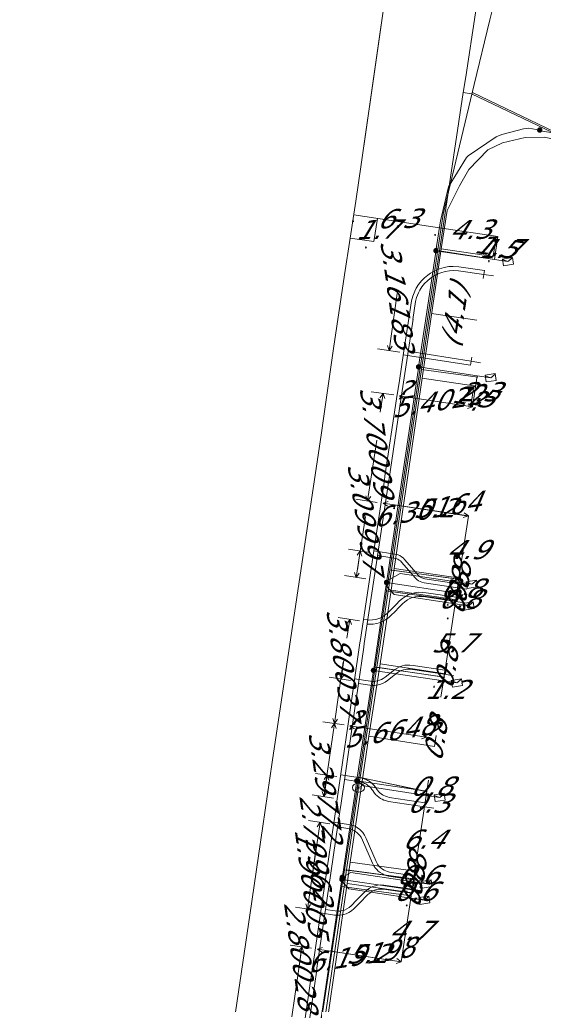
# Model space of a CAD drawing. Header units: metres. Extents: x 124576 to 133557, y 395865 to 402386.
# Tile 130 of 256: x 126368 to 126406, y 399486 to 399558. Entities that reach past the tile are written whole.
import ezdxf
from ezdxf.enums import TextEntityAlignment as Align

# ---------------------------------------------------------------- set-up
doc = ezdxf.new("R2010")
doc.units = ezdxf.units.M
doc.header["$MEASUREMENT"] = 0
for name, color, linetype, lineweight, true_color in [('LG_Datatransport_Reggefiber_Operator_BV', 3, 'Continuous', 13, 0x00ff00), ('LG_Datatransport_Ziggo_BV', 3, 'Continuous', 13, 0x00ff00), ('LG_Laag_Spanning_Enexis_Netbeheer_BV', 7, 'Continuous', 13, 0x960000), ('LG_unet-4_Brabant_Water', 5, 'Continuous', 13, 0x0000ff), ('LG_warmte_Ennatuurlijk_BV', 7, 'Continuous', 13, 0x008080), ('MV_Datatransport_lijn', 3, 'Continuous', 0, 0x00ff00), ('MV_warmte_lijn', 7, 'Continuous', 0, 0x008080)]:
    doc.layers.add(name, color=color, linetype=linetype, lineweight=lineweight, true_color=true_color)
for name, color, linetype, lineweight in [('LG_Laag_Spanning_P_Enexis_Netbeheer_BV', 7, 'Continuous', 0), ('LG_unet-4_P_Brabant_Water', 7, 'Continuous', 0), ('MV_Datatransport', 7, 'Continuous', 0), ('MV_Laag_Spanning', 7, 'Continuous', 0), ('MV_Laag_Spanning_lijn', 7, 'Continuous', 0), ('MV_Laag_Spanning_pijl', 7, 'Continuous', 0), ('MV_warmte', 7, 'Continuous', 0)]:
    doc.layers.add(name, color=color, linetype=linetype, lineweight=lineweight)
doc.styles.add('Klic_Annotatie', font='verdanai.ttf', dxfattribs={"oblique": 20, "height": 1.4})
doc.styles.add('Style-Arial', font='arial.ttf')

# ---------------------------------------------------------------- blocks, each defined once
blk = doc.blocks.new('Mof')
at = {"layer": 'LG_Laag_Spanning_P_Enexis_Netbeheer_BV'}
h = blk.add_hatch(color=256, dxfattribs=at)
edge = h.paths.add_edge_path()
edge.add_arc((0, 0), 2, 0, 360)
blk = doc.blocks.new('DeliveryPoint')
at = {"layer": 'LG_Laag_Spanning_P_Enexis_Netbeheer_BV', "flags": 128}
blk.add_lwpolyline([(-3.75, -2.5), (3.75, -2.5), (3.75, 2.5), (-3.75, 2.5), (-3.75, -2.5)], close=True, dxfattribs=at)
blk.add_lwpolyline([(-3.75, 2.5), (-3.75, 2.16), (0, 0), (3.75, 2.16)], dxfattribs=at)
blk = doc.blocks.new('m_pijl')
at = {"layer": 'MV_Laag_Spanning_pijl'}
blk.add_hatch(color=7, dxfattribs=at).paths.add_polyline_path([(-1, -0.33), (-1, 0), (-1, 0.33), (0, 0)])
at = {"layer": 'MV_Laag_Spanning_pijl', "flags": 128}
blk.add_lwpolyline([(-1, 0), (-1, 0.33), (0, 0), (-1, -0.33), (-1, 0)], close=True, dxfattribs=at)
blk = doc.blocks.new('FireHydrant')
at = {"layer": 'LG_unet-4_P_Brabant_Water'}
blk.add_ellipse((0, 0), major_axis=(4.45, 0), ratio=0.727642, dxfattribs=at)
at = {"layer": 'LG_unet-4_P_Brabant_Water', "style": 'Style-Arial'}
blk.add_text('BK', height=2.5, dxfattribs=at).set_placement((0, 0), align=Align.MIDDLE_CENTER)

msp = doc.modelspace()

# ---------------------------------------------------------------- linework, layer by layer
at = {"layer": 'LG_Datatransport_Reggefiber_Operator_BV'}
for p, q in [((126394.524, 399515.937), (126394.756, 399517.481)), ((126394.756, 399517.481), (126399.91, 399516.78)), ((126393.69, 399510.374), (126394.524, 399515.937)), ((126394.524, 399515.937), (126399.64, 399515.22)), ((126392.483, 399502.325), (126393.69, 399510.374)), ((126393.69, 399510.374), (126398.77, 399509.63)), ((126391.439, 399495.55), (126392.483, 399502.325)), ((126392.483, 399502.325), (126397.484, 399501.25)), ((126391.247, 399494.308), (126391.439, 399495.55)), ((126391.439, 399495.55), (126396.45, 399494.88)), ((126388.889, 399479.003), (126391.247, 399494.308)), ((126391.247, 399494.308), (126396.32, 399493.63))]:
    msp.add_line(p, q, dxfattribs=at)
at = {"layer": 'LG_Datatransport_Reggefiber_Operator_BV', "flags": 128}
for points in [[(126363.921, 399445.819), (126378.382, 399443.825), (126382.95, 399443.195), (126385.347, 399456.024), (126385.835, 399459.187), (126386.097, 399460.885), (126388.662, 399477.529), (126388.889, 399479.003), (126391.247, 399494.308), (126391.439, 399495.55), (126392.483, 399502.325), (126393.69, 399510.374), (126394.524, 399515.937), (126394.756, 399517.481), (126395.578, 399522.962), (126398.658, 399543.506), (126400.936, 399552.979), (126402.075, 399557.715), (126402.644, 399560.083), (126402.968, 399562.279)], [(126394.756, 399517.481), (126395.578, 399522.962), (126398.658, 399543.506), (126400.936, 399552.979), (126402.075, 399557.715), (126402.644, 399560.083), (126402.968, 399562.279)], [(126400.795, 399552.393), (126435.041, 399535.967), (126435.833, 399535.585), (126452.798, 399527.404), (126453.166, 399527.227)]]:
    msp.add_lwpolyline(points, dxfattribs=at)
at = {"layer": 'LG_Datatransport_Ziggo_BV'}
for p, q in [((126397.118, 399531.509), (126398.502, 399540.964)), ((126402.319, 399540.405), (126398.502, 399540.964)), ((126395.08, 399517.584), (126397.118, 399531.509)), ((126400.901, 399530.943), (126397.118, 399531.509)), ((126394.848, 399516), (126395.08, 399517.584)), ((126399.892, 399516.879), (126395.08, 399517.584)), ((126394.058, 399510.616), (126394.848, 399516)), ((126399.652, 399515.297), (126394.848, 399516)), ((126393.233, 399505.315), (126394.058, 399510.616)), ((126398.831, 399509.874), (126394.058, 399510.616)), ((126391.861, 399496.106), (126393.233, 399505.315)), ((126398.027, 399504.568), (126393.233, 399505.315)), ((126391.639, 399494.541), (126391.861, 399496.106)), ((126396.645, 399495.433), (126391.861, 399496.106)), ((126389.385, 399478.981), (126391.639, 399494.541)), ((126396.405, 399493.851), (126391.639, 399494.541))]:
    msp.add_line(p, q, dxfattribs=at)
at = {"layer": 'LG_Datatransport_Ziggo_BV', "flags": 128}
for points in [[(126396.405, 399493.851), (126391.639, 399494.541), (126391.861, 399496.106), (126393.233, 399505.315), (126394.058, 399510.616), (126394.848, 399516), (126395.08, 399517.584), (126397.118, 399531.509), (126398.502, 399540.964), (126398.945, 399543.766), (126399.848, 399545.586), (126400.545, 399546.763), (126401.933, 399548.203), (126403.008, 399548.71), (126404.65, 399549.115), (126406.043, 399549.126), (126407.293, 399548.902), (126409.057, 399548.197), (126408.866, 399547.77)], [(126396.645, 399495.433), (126391.861, 399496.106), (126393.233, 399505.315), (126394.058, 399510.616), (126394.848, 399516), (126395.08, 399517.584), (126397.118, 399531.509), (126398.502, 399540.964), (126398.945, 399543.766), (126399.848, 399545.586), (126400.545, 399546.763), (126401.933, 399548.203), (126403.008, 399548.71), (126404.65, 399549.115), (126406.043, 399549.126), (126407.293, 399548.902), (126409.057, 399548.197), (126408.866, 399547.77)], [(126398.027, 399504.568), (126393.233, 399505.315), (126394.058, 399510.616), (126394.848, 399516), (126395.08, 399517.584), (126397.118, 399531.509), (126398.502, 399540.964), (126398.945, 399543.766), (126399.848, 399545.586), (126400.545, 399546.763), (126401.933, 399548.203), (126403.008, 399548.71), (126404.65, 399549.115), (126406.043, 399549.126), (126407.293, 399548.902), (126409.057, 399548.197), (126408.866, 399547.77)], [(126398.831, 399509.874), (126394.058, 399510.616), (126394.848, 399516), (126395.08, 399517.584), (126397.118, 399531.509), (126398.502, 399540.964), (126398.945, 399543.766), (126399.848, 399545.586), (126400.545, 399546.763), (126401.933, 399548.203), (126403.008, 399548.71), (126404.65, 399549.115), (126406.043, 399549.126), (126407.293, 399548.902), (126409.057, 399548.197), (126408.866, 399547.77)], [(126399.652, 399515.297), (126394.848, 399516), (126395.08, 399517.584), (126397.118, 399531.509), (126398.502, 399540.964), (126398.945, 399543.766), (126399.848, 399545.586), (126400.545, 399546.763), (126401.933, 399548.203), (126403.008, 399548.71), (126404.65, 399549.115), (126406.043, 399549.126), (126407.293, 399548.902), (126409.057, 399548.197), (126408.866, 399547.77)], [(126399.892, 399516.879), (126395.08, 399517.584), (126397.118, 399531.509), (126398.502, 399540.964), (126398.945, 399543.766), (126399.848, 399545.586), (126400.545, 399546.763), (126401.933, 399548.203), (126403.008, 399548.71), (126404.65, 399549.115), (126406.043, 399549.126), (126407.293, 399548.902), (126409.057, 399548.197), (126408.866, 399547.77)], [(126400.901, 399530.943), (126397.118, 399531.509), (126398.502, 399540.964), (126398.945, 399543.766), (126399.848, 399545.586), (126400.545, 399546.763), (126401.933, 399548.203), (126403.008, 399548.71), (126404.65, 399549.115), (126406.043, 399549.126), (126407.293, 399548.902), (126409.057, 399548.197), (126408.866, 399547.77)], [(126398.502, 399540.964), (126398.945, 399543.766), (126399.848, 399545.586), (126400.545, 399546.763), (126401.933, 399548.203), (126403.008, 399548.71), (126404.65, 399549.115), (126406.043, 399549.126), (126407.293, 399548.902), (126409.057, 399548.197)], [(126402.319, 399540.405), (126398.502, 399540.964), (126398.945, 399543.766), (126399.848, 399545.586), (126400.545, 399546.763), (126401.933, 399548.203), (126403.008, 399548.71), (126404.65, 399549.115), (126406.043, 399549.126), (126407.293, 399548.902), (126409.057, 399548.197), (126408.866, 399547.77)]]:
    msp.add_lwpolyline(points, dxfattribs=at)
at = {"layer": 'LG_Laag_Spanning_Enexis_Netbeheer_BV', "flags": 128}
for points in [[(126391.869, 399541.752), (126392.267, 399544.447), (126392.656, 399547.147), (126393.46, 399552.719), (126394.621, 399560.762), (126395.806, 399568.975), (126396.012, 399570.296)], [(126391.869, 399541.752), (126392.267, 399544.447), (126392.656, 399547.147), (126393.46, 399552.719), (126394.621, 399560.762), (126395.806, 399568.975), (126396.012, 399570.296)], [(126396.012, 399570.296), (126395.806, 399568.975), (126394.621, 399560.762), (126392.656, 399547.147), (126392.267, 399544.447), (126391.869, 399541.752)], [(126394.621, 399560.762), (126392.656, 399547.147), (126392.267, 399544.447), (126391.869, 399541.752), (126391.454, 399539.058), (126390.641, 399533.669), (126389.901, 399528.548), (126389.75, 399527.508), (126387.948, 399515.463), (126386.143, 399503.418), (126385.464, 399498.739), (126384.519, 399492.218), (126382.971, 399481.668), (126381.367, 399471.126), (126381.199, 399470.047)], [(126407.385, 399558.062), (126408.956, 399557.589), (126409.598, 399557.434), (126410.049, 399557.262), (126410.199, 399557.164), (126410.294, 399557.013), (126410.312, 399556.961), (126410.348, 399556.751), (126410.315, 399556.54), (126410.27, 399556.404), (126407.829, 399550.98), (126407.544, 399550.416), (126407.323, 399549.979), (126407.228, 399549.789), (126406.666, 399549.444), (126405.915, 399549.58), (126405.756, 399549.64), (126405.72, 399549.656)], [(126407.544, 399550.416), (126407.323, 399549.979), (126407.228, 399549.789), (126406.666, 399549.444), (126405.915, 399549.58), (126405.756, 399549.64), (126405.72, 399549.656)], [(126405.72, 399549.656), (126404.915, 399549.784), (126404.528, 399549.748), (126402.943, 399549.341), (126402.539, 399549.166), (126400.482, 399547.768), (126400.362, 399547.648), (126399.048, 399545.507), (126398.456, 399543.003), (126398.13, 399540.829), (126398.116, 399540.739), (126397.432, 399536.183), (126396.861, 399532.332), (126396.846, 399532.234), (126394.564, 399516.858), (126394.52, 399516.559), (126393.658, 399510.754), (126393.604, 399510.394), (126393.564, 399510.131), (126392.38, 399502.286), (126392.345, 399502.055), (126391.313, 399495.214), (126391.278, 399494.984), (126391.261, 399494.873), (126391.255, 399494.836), (126390.491, 399489.771), (126388.792, 399478.339)], [(126405.72, 399549.656), (126404.915, 399549.784), (126404.528, 399549.748), (126402.943, 399549.341), (126402.539, 399549.166), (126400.482, 399547.768), (126400.362, 399547.648), (126399.048, 399545.507), (126398.456, 399543.003), (126398.13, 399540.829), (126398.116, 399540.739), (126397.432, 399536.183), (126396.861, 399532.332), (126396.846, 399532.234), (126394.564, 399516.858), (126394.52, 399516.559), (126393.658, 399510.754), (126393.604, 399510.394), (126393.564, 399510.131), (126392.38, 399502.286), (126392.345, 399502.055), (126391.313, 399495.214), (126391.278, 399494.984), (126391.261, 399494.873), (126391.255, 399494.836), (126390.491, 399489.771), (126388.792, 399478.339)], [(126391.869, 399541.752), (126391.454, 399539.058), (126390.641, 399533.669), (126389.901, 399528.548), (126389.75, 399527.508), (126387.948, 399515.463), (126386.143, 399503.418), (126385.464, 399498.739), (126384.519, 399492.218), (126382.971, 399481.668), (126381.367, 399471.126), (126381.199, 399470.047)], [(126398.13, 399540.829), (126402.407, 399540.18), (126403.396, 399540.03)], [(126396.861, 399532.332), (126401.143, 399531.682), (126402.132, 399531.532)], [(126394.52, 399516.559), (126394.565, 399516.673), (126395.514, 399517.217), (126399.766, 399516.574), (126400.755, 399516.424)], [(126394.52, 399516.559), (126394.53, 399516.266), (126395.064, 399515.668), (126399.526, 399514.992), (126400.515, 399514.842)], [(126393.564, 399510.131), (126398.672, 399509.358), (126399.661, 399509.208)], [(126392.345, 399502.055), (126392.824, 399501.678), (126393.178, 399501.624), (126397.416, 399500.982), (126398.404, 399500.832)], [(126391.255, 399494.836), (126391.26, 399494.705), (126391.751, 399494.154), (126396.289, 399493.466), (126397.278, 399493.317)], [(126391.278, 399494.984), (126391.291, 399495.012), (126391.902, 399495.345), (126396.467, 399494.653), (126397.455, 399494.503)]]:
    msp.add_lwpolyline(points, dxfattribs=at)
at = {"layer": 'LG_unet-4_Brabant_Water'}
for p, q in [((126400.13, 399552.41), (126400.31, 399553.55)), ((126402.44, 399540.18), (126398.39, 399540.82)), ((126401.19, 399531.57), (126397.08, 399532.13)), ((126399.8, 399516.8), (126394.87, 399517.47)), ((126399.56, 399515.23), (126394.64, 399515.92)), ((126398.71, 399509.64), (126393.8, 399510.36)), ((126397.46, 399501.26), (126392.58, 399502.3)), ((126396.5, 399494.87), (126391.59, 399495.53)), ((126396.31, 399493.63), (126391.41, 399494.29))]:
    msp.add_line(p, q, dxfattribs=at)
at = {"layer": 'LG_unet-4_Brabant_Water', "flags": 128}
for points in [[(126400.31, 399553.55), (126402.44, 399567.63), (126403.25, 399572.92), (126403.26, 399573.02), (126403.37, 399573.71), (126403.49, 399574.51), (126404.31, 399579.95), (126405.08, 399585.03), (126405.89, 399590.37), (126408.18, 399605.44), (126408.22, 399605.69), (126409.76, 399615.81)], [(126392.47, 399501.55), (126392.58, 399502.3), (126393.8, 399510.36), (126394.64, 399515.92), (126394.87, 399517.47), (126397.08, 399532.13), (126398.39, 399540.82), (126400.13, 399552.41)], [(126400.13, 399552.41), (126400.74, 399552.31), (126434.73, 399536.07), (126435.63, 399535.65), (126435.1, 399535.9), (126435.9, 399535.52), (126451.92, 399527.86), (126452.48, 399527.6), (126452.72, 399527.48), (126453.19, 399527.26), (126484.43, 399512.33)], [(126383.82, 399442.15), (126386.39, 399459.8), (126386.42, 399460.04), (126388.96, 399477.48), (126389.18, 399478.96), (126391.41, 399494.29), (126391.59, 399495.53), (126392.47, 399501.55)]]:
    msp.add_lwpolyline(points, dxfattribs=at)
at = {"layer": 'LG_warmte_Ennatuurlijk_BV'}
for p, q in [((126401.593, 399538.79), (126401.681, 399539.383)), ((126402.329, 399538.984), (126401.637, 399539.086)), ((126395.74, 399533.222), (126400.651, 399532.449)), ((126396.101, 399533.47), (126400.698, 399532.746)), ((126400.651, 399532.449), (126400.745, 399533.042)), ((126401.389, 399532.636), (126400.698, 399532.746)), ((126399.659, 399515.872), (126399.749, 399516.465)), ((126400.396, 399516.064), (126399.704, 399516.168)), ((126399.511, 399514.883), (126399.6, 399515.476)), ((126400.248, 399515.075), (126399.556, 399515.179)), ((126398.698, 399509.545), (126398.787, 399510.138)), ((126399.434, 399509.737), (126398.742, 399509.841)), ((126397.246, 399499.853), (126397.336, 399500.446)), ((126397.983, 399500.045), (126397.291, 399500.149)), ((126396.445, 399494.513), (126396.535, 399495.106)), ((126397.182, 399494.705), (126396.49, 399494.809)), ((126396.342, 399493.82), (126396.431, 399494.414)), ((126397.079, 399494.013), (126396.386, 399494.117))]:
    msp.add_line(p, q, dxfattribs=at)
at = {"layer": 'LG_warmte_Ennatuurlijk_BV', "flags": 128}
for points in [[(126396.137, 399535.874), (126396.344, 399537.17), (126396.431, 399537.502), (126396.575, 399537.867), (126396.688, 399538.086), (126396.865, 399538.363), (126397.079, 399538.631), (126397.3, 399538.854), (126397.526, 399539.043), (126397.726, 399539.183), (126398.077, 399539.378), (126398.38, 399539.503), (126398.733, 399539.605), (126399.077, 399539.663), (126399.401, 399539.683), (126399.805, 399539.66), (126401.681, 399539.383)], [(126396.451, 399535.809), (126396.638, 399537.109), (126396.717, 399537.408), (126396.849, 399537.743), (126396.949, 399537.936), (126397.109, 399538.188), (126397.304, 399538.431), (126397.503, 399538.633), (126397.708, 399538.804), (126397.885, 399538.928), (126398.208, 399539.108), (126398.479, 399539.219), (126398.8, 399539.312), (126399.111, 399539.365), (126399.401, 399539.382), (126399.774, 399539.362), (126401.637, 399539.086)], [(126387.419, 399476.754), (126389.113, 399488.384), (126389.152, 399488.659), (126389.97, 399494.35), (126390.854, 399500.29), (126390.892, 399500.555), (126391.703, 399506.216), (126392.568, 399512.136), (126392.608, 399512.397), (126393.47, 399518.079), (126394.359, 399524.049), (126394.402, 399524.334), (126394.402, 399524.335), (126395.256, 399529.982), (126395.457, 399531.324), (126395.759, 399533.345), (126396.137, 399535.874)], [(126387.699, 399476.457), (126389.386, 399488.043), (126389.429, 399488.339), (126390.286, 399494.304), (126391.13, 399499.976), (126391.17, 399500.244), (126392.02, 399506.17), (126392.846, 399511.822), (126392.885, 399512.089), (126393.786, 399518.031), (126394.632, 399523.711), (126394.633, 399523.715), (126394.675, 399524.002), (126395.573, 399529.935), (126396.453, 399535.826)], [(126393.589, 399518.868), (126395.135, 399518.635), (126395.298, 399518.599), (126395.484, 399518.525), (126395.619, 399518.444), (126395.731, 399518.356), (126395.866, 399518.214), (126396.825, 399517.097), (126396.925, 399517.004), (126397.007, 399516.946), (126397.109, 399516.892), (126397.182, 399516.864), (126397.322, 399516.829), (126399.748, 399516.465)], [(126393.86, 399518.523), (126395.08, 399518.34), (126395.209, 399518.312), (126395.351, 399518.255), (126395.449, 399518.196), (126395.529, 399518.134), (126395.644, 399518.013), (126396.608, 399516.889), (126396.735, 399516.77), (126396.85, 399516.689), (126396.983, 399516.619), (126397.091, 399516.577), (126397.264, 399516.534), (126399.704, 399516.168)], [(126392.83, 399513.862), (126393.091, 399513.824), (126393.207, 399513.814), (126393.501, 399513.82), (126393.745, 399513.862), (126393.88, 399513.9), (126394.089, 399513.982), (126394.287, 399514.088), (126394.495, 399514.237), (126394.619, 399514.35), (126394.923, 399514.656), (126395.21, 399514.945), (126395.474, 399515.211), (126395.678, 399515.391), (126395.898, 399515.542), (126396.107, 399515.65), (126396.325, 399515.735), (126396.559, 399515.798), (126396.866, 399515.839), (126397.15, 399515.837), (126397.413, 399515.804), (126399.6, 399515.476)], [(126393.102, 399513.522), (126393.129, 399513.519), (126393.197, 399513.513), (126393.53, 399513.521), (126393.811, 399513.569), (126393.976, 399513.615), (126394.216, 399513.709), (126394.446, 399513.833), (126394.684, 399514.004), (126394.826, 399514.133), (126395.136, 399514.445), (126395.423, 399514.734), (126395.68, 399514.993), (126395.862, 399515.154), (126396.053, 399515.284), (126396.231, 399515.377), (126396.419, 399515.45), (126396.618, 399515.503), (126396.885, 399515.539), (126397.13, 399515.537), (126397.372, 399515.507), (126399.556, 399515.179)], [(126392.184, 399509.509), (126393.336, 399509.337), (126393.485, 399509.323), (126393.638, 399509.326), (126393.83, 399509.354), (126394.001, 399509.403), (126394.14, 399509.463), (126394.26, 399509.53), (126394.406, 399509.635), (126395.117, 399510.186), (126395.291, 399510.302), (126395.459, 399510.386), (126395.681, 399510.463), (126395.845, 399510.499), (126396.03, 399510.519), (126396.23, 399510.516), (126396.467, 399510.486), (126398.787, 399510.138)], [(126392.458, 399509.166), (126393.299, 399509.039), (126393.474, 399509.023), (126393.662, 399509.026), (126393.894, 399509.06), (126394.102, 399509.12), (126394.273, 399509.193), (126394.422, 399509.277), (126394.586, 399509.395), (126395.292, 399509.942), (126395.442, 399510.042), (126395.576, 399510.109), (126395.762, 399510.174), (126395.893, 399510.202), (126396.044, 399510.218), (126396.209, 399510.217), (126396.426, 399510.189), (126398.742, 399509.841)], [(126391.166, 399502.482), (126392.607, 399502.267), (126392.798, 399502.225), (126392.929, 399502.182), (126393.035, 399502.138), (126393.143, 399502.084), (126393.244, 399502.024), (126393.339, 399501.958), (126393.436, 399501.879), (126393.585, 399501.732), (126393.687, 399501.604), (126393.757, 399501.501), (126393.83, 399501.395), (126393.945, 399501.253), (126394.033, 399501.166), (126394.129, 399501.088), (126394.234, 399501.017), (126394.324, 399500.967), (126394.432, 399500.918), (126394.588, 399500.867), (126394.709, 399500.84), (126397.336, 399500.446)], [(126391.442, 399502.138), (126392.553, 399501.972), (126392.719, 399501.936), (126392.824, 399501.901), (126392.91, 399501.865), (126392.998, 399501.821), (126393.081, 399501.772), (126393.159, 399501.718), (126393.236, 399501.655), (126393.361, 399501.531), (126393.446, 399501.425), (126393.51, 399501.331), (126393.589, 399501.216), (126393.722, 399501.051), (126393.832, 399500.943), (126393.95, 399500.847), (126394.078, 399500.761), (126394.189, 399500.699), (126394.323, 399500.638), (126394.508, 399500.577), (126394.655, 399500.545), (126397.291, 399500.149)], [(126390.662, 399499.019), (126391.747, 399498.857), (126391.965, 399498.809), (126392.139, 399498.747), (126392.286, 399498.676), (126392.405, 399498.605), (126392.56, 399498.489), (126392.662, 399498.395), (126392.777, 399498.269), (126392.912, 399498.076), (126393.028, 399497.843), (126393.751, 399496.148), (126393.864, 399495.946), (126393.913, 399495.877), (126394.012, 399495.764), (126394.106, 399495.676), (126394.226, 399495.585), (126394.354, 399495.508), (126394.463, 399495.457), (126394.579, 399495.415), (126394.722, 399495.379), (126396.535, 399495.106)], [(126390.937, 399498.675), (126391.693, 399498.562), (126391.881, 399498.52), (126392.023, 399498.469), (126392.143, 399498.412), (126392.237, 399498.355), (126392.369, 399498.257), (126392.449, 399498.183), (126392.542, 399498.081), (126392.654, 399497.922), (126392.756, 399497.717), (126393.481, 399496.015), (126393.611, 399495.784), (126393.678, 399495.691), (126393.796, 399495.555), (126393.912, 399495.446), (126394.058, 399495.336), (126394.214, 399495.243), (126394.348, 399495.18), (126394.491, 399495.128), (126394.663, 399495.085), (126396.49, 399494.809)], [(126389.682, 399492.385), (126390.72, 399492.23), (126390.904, 399492.212), (126391.135, 399492.218), (126391.386, 399492.263), (126391.562, 399492.32), (126391.767, 399492.415), (126391.953, 399492.535), (126392.138, 399492.694), (126392.538, 399493.098), (126393.161, 399493.725), (126393.289, 399493.841), (126393.434, 399493.942), (126393.633, 399494.041), (126393.782, 399494.09), (126393.893, 399494.115), (126394.095, 399494.136), (126394.29, 399494.127), (126396.342, 399493.82)], [(126390.046, 399492.634), (126390.757, 399492.528), (126390.914, 399492.512), (126391.104, 399492.518), (126391.313, 399492.555), (126391.452, 399492.6), (126391.622, 399492.679), (126391.773, 399492.776), (126391.933, 399492.914), (126392.325, 399493.309), (126392.953, 399493.942), (126393.102, 399494.076), (126393.281, 399494.201), (126393.519, 399494.319), (126393.701, 399494.38), (126393.845, 399494.412), (126394.087, 399494.436), (126394.319, 399494.426), (126396.386, 399494.117)]]:
    msp.add_lwpolyline(points, dxfattribs=at)
at = {"layer": 'MV_Datatransport_lijn'}
for p, q in [((126402.542, 399541.889), (126402.319, 399540.405)), ((126401.126, 399535.749), (126397.811, 399536.245)), ((126400.679, 399529.46), (126400.901, 399530.943)), ((126399.772, 399516.088), (126399.892, 399516.879)), ((126399.772, 399516.088), (126399.652, 399515.297)), ((126398.951, 399510.665), (126398.831, 399509.874)), ((126398.147, 399505.359), (126398.027, 399504.568)), ((126396.525, 399494.642), (126396.645, 399495.433)), ((126396.525, 399494.642), (126396.405, 399493.851))]:
    msp.add_line(p, q, dxfattribs=at)
at = {"layer": 'MV_Laag_Spanning_lijn'}
for p, q in [((126393.593, 399541.493), (126391.869, 399541.752)), ((126399.646, 399515.782), (126394.52, 399516.559)), ((126397.462, 399501.287), (126392.345, 399502.055)), ((126396.379, 399494.068), (126391.255, 399494.836))]:
    msp.add_line(p, q, dxfattribs=at)
at = {"layer": 'MV_Laag_Spanning_pijl'}
for p, q in [((126398.382, 399542.51), (126392.124, 399543.459)), ((126393.849, 399543.197), (126393.593, 399541.493)), ((126402.662, 399541.861), (126398.382, 399542.51)), ((126402.662, 399541.861), (126402.407, 399540.18)), ((126400.814, 399529.406), (126401.144, 399531.682)), ((126400.5, 399521.419), (126395.357, 399522.198)), ((126400.5, 399521.419), (126399.766, 399516.574)), ((126399.646, 399515.782), (126399.766, 399516.574)), ((126399.526, 399514.992), (126399.646, 399515.782)), ((126398.672, 399509.358), (126399.526, 399514.992)), ((126398.493, 399508.172), (126398.673, 399509.358)), ((126397.584, 399502.103), (126397.462, 399501.287)), ((126397.462, 399501.287), (126397.416, 399500.982)), ((126396.467, 399494.653), (126397.415, 399500.982)), ((126396.289, 399493.466), (126396.379, 399494.068)), ((126396.379, 399494.068), (126396.467, 399494.653)), ((126395.592, 399488.818), (126396.289, 399493.466)), ((126395.592, 399488.818), (126390.465, 399489.595))]:
    msp.add_line(p, q, dxfattribs=at)
at = {"layer": 'MV_warmte_lijn'}
for p, q in [((126394.708, 399533.52), (126395.305, 399537.69)), ((126395.49, 399533.408), (126393.847, 399533.643)), ((126394.708, 399533.52), (126394.585, 399533.889)), ((126394.708, 399533.52), (126394.93, 399533.84)), ((126395.042, 399530.278), (126393.399, 399530.513)), ((126394.26, 399530.39), (126394.039, 399530.07)), ((126394.26, 399530.39), (126394.063, 399529.012)), ((126394.26, 399530.39), (126394.383, 399530.021)), ((126395.473, 399530.216), (126395.843, 399530.336)), ((126395.473, 399530.216), (126395.791, 399529.992)), ((126400.814, 399529.406), (126395.473, 399530.216)), ((126400.814, 399529.406), (126400.444, 399529.286)), ((126400.814, 399529.406), (126400.496, 399529.63)), ((126393.135, 399522.524), (126393.798, 399526.977)), ((126393.135, 399522.524), (126393.014, 399522.894)), ((126393.135, 399522.524), (126393.358, 399522.843)), ((126393.838, 399522.419), (126392.274, 399522.652)), ((126394.269, 399522.362), (126394.639, 399522.482)), ((126394.269, 399522.362), (126394.588, 399522.138)), ((126400.501, 399521.426), (126394.269, 399522.362)), ((126394.333, 399522.785), (126394.334, 399522.792)), ((126400.501, 399521.426), (126400.131, 399521.305)), ((126400.501, 399521.426), (126400.183, 399521.65)), ((126400.565, 399521.849), (126400.566, 399521.856)), ((126392.296, 399516.927), (126392.971, 399521.378)), ((126393.293, 399518.759), (126391.729, 399518.992)), ((126392.59, 399518.864), (126392.366, 399518.546)), ((126392.59, 399518.864), (126392.385, 399517.487)), ((126392.59, 399518.864), (126392.71, 399518.494)), ((126392.296, 399516.927), (126392.176, 399517.297)), ((126392.296, 399516.927), (126392.52, 399517.245)), ((126393.001, 399516.82), (126391.436, 399517.058)), ((126392.536, 399513.755), (126390.971, 399513.993)), ((126391.831, 399513.862), (126391.607, 399513.544)), ((126391.831, 399513.862), (126391.622, 399512.486)), ((126391.831, 399513.862), (126391.951, 399513.492)), ((126390.713, 399506.234), (126391.357, 399510.727)), ((126391.19, 399509.5), (126391.391, 399510.878)), ((126391.19, 399509.5), (126391.068, 399509.87)), ((126391.89, 399509.398), (126390.329, 399509.626)), ((126391.19, 399509.5), (126391.413, 399509.82)), ((126391.414, 399506.134), (126389.852, 399506.358)), ((126391.414, 399506.135), (126389.853, 399506.363)), ((126390.713, 399506.234), (126390.59, 399506.604)), ((126390.713, 399506.234), (126390.935, 399506.554)), ((126390.714, 399506.237), (126390.058, 399501.746)), ((126390.714, 399506.237), (126390.491, 399505.918)), ((126390.714, 399506.237), (126390.835, 399505.868)), ((126391.844, 399506.072), (126392.214, 399506.193)), ((126391.844, 399506.072), (126392.163, 399505.849)), ((126397.446, 399505.233), (126391.844, 399506.072)), ((126397.446, 399505.233), (126397.076, 399505.112)), ((126397.446, 399505.233), (126397.128, 399505.456)), ((126390.874, 399502.372), (126389.313, 399502.596)), ((126389.941, 399500.895), (126390.144, 399502.272)), ((126390.174, 399502.472), (126389.952, 399502.153)), ((126390.174, 399502.472), (126389.976, 399501.095)), ((126390.174, 399502.472), (126390.297, 399502.103)), ((126389.941, 399500.895), (126389.82, 399501.264)), ((126390.648, 399500.79), (126389.08, 399501.022)), ((126389.941, 399500.895), (126390.164, 399501.213)), ((126390.37, 399498.911), (126388.803, 399499.142)), ((126389.664, 399499.015), (126389.028, 399494.704)), ((126389.664, 399499.015), (126389.441, 399498.696)), ((126389.664, 399499.015), (126389.785, 399498.645)), ((126388.729, 399492.673), (126389.375, 399497.165)), ((126389.436, 399492.571), (126387.868, 399492.796)), ((126388.729, 399492.673), (126388.607, 399493.042)), ((126388.729, 399492.673), (126388.951, 399492.992)), ((126389.038, 399489.8), (126387.47, 399490.025)), ((126388.331, 399489.901), (126388.11, 399489.582)), ((126388.331, 399489.901), (126388.133, 399488.524)), ((126388.331, 399489.901), (126388.454, 399489.532)), ((126389.469, 399489.738), (126389.839, 399489.858)), ((126389.469, 399489.738), (126389.787, 399489.514)), ((126395.592, 399488.818), (126389.469, 399489.738)), ((126387.589, 399484.797), (126388.248, 399489.324)), ((126395.592, 399488.818), (126395.274, 399489.042)), ((126395.592, 399488.818), (126395.222, 399488.698))]:
    msp.add_line(p, q, dxfattribs=at)

# ---------------------------------------------------------------- block references
at = {"layer": 'LG_Laag_Spanning_P_Enexis_Netbeheer_BV', "xscale": 0.1, "yscale": 0.1, "zscale": 0.1}
msp.add_blockref('Mof', (126405.72, 399549.656), dxfattribs=at)
for name, p, rotation in [('Mof', (126398.13, 399540.829), 279), ('DeliveryPoint', (126403.396, 399540.03), 9), ('Mof', (126396.861, 399532.332), 278), ('DeliveryPoint', (126402.132, 399531.532), 9), ('Mof', (126394.52, 399516.559), 278), ('DeliveryPoint', (126400.755, 399516.424), 9), ('DeliveryPoint', (126400.515, 399514.842), 9), ('Mof', (126393.564, 399510.131), 279), ('DeliveryPoint', (126399.661, 399509.208), 9), ('Mof', (126392.345, 399502.055), 279), ('DeliveryPoint', (126398.404, 399500.832), 9), ('Mof', (126391.255, 399494.836), 279), ('Mof', (126391.278, 399494.984), 279), ('DeliveryPoint', (126397.455, 399494.503), 9), ('DeliveryPoint', (126397.278, 399493.317), 9)]:
    msp.add_blockref(name, p, dxfattribs=dict(at, rotation=rotation))
at = {"layer": 'LG_unet-4_P_Brabant_Water', "xscale": 0.1, "yscale": 0.1, "zscale": 0.1}
msp.add_blockref('FireHydrant', (126392.47, 399501.55), dxfattribs=at)
at = {"layer": 'MV_Laag_Spanning_pijl', "xscale": 0.1, "yscale": 0.1, "zscale": 0.1}
for p, rotation in [((126392, 399543), 171), ((126398, 399542), 171), ((126393, 399541), 262), ((126402, 399540), 262), ((126401, 399531), 81), ((126395, 399522), 171), ((126399, 399516), 81), ((126399, 399516), 262), ((126399, 399515), 81), ((126399, 399514), 81), ((126398, 399509), 81), ((126397, 399501), 262), ((126397, 399500), 81), ((126397, 399500), 262), ((126396, 399494), 81), ((126396, 399494), 81), ((126396, 399493), 81), ((126390, 399489), 171)]:
    msp.add_blockref('m_pijl', p, dxfattribs=dict(at, rotation=rotation))

# ---------------------------------------------------------------- texts
at = {"layer": 'MV_Datatransport', "style": 'Klic_Annotatie', "oblique": 20}
for s, rotation, p in [('1.5', 351, (126402.431, 399541.147)), ('(4.1)', 81, (126399.469, 399535.997)), ('1.5', 351, (126400.79, 399530.202)), ('0.8', 81, (126399.832, 399516.484)), ('0.8', 81, (126399.712, 399515.693)), ('0.8', 81, (126398.891, 399510.27)), ('0.8', 81, (126398.087, 399504.964)), ('0.8', 81, (126396.585, 399495.038)), ('0.8', 81, (126396.465, 399494.247))]:
    msp.add_text(s, height=1.4, rotation=rotation, dxfattribs=at).set_placement(p, align=Align.MIDDLE_CENTER)
at = {"layer": 'MV_Laag_Spanning', "style": 'Klic_Annotatie', "oblique": 20}
for s, p in [('6.3', (126395.283, 399543.182)), ('1.7', (126393.727, 399542.387)), ('4.3', (126400.552, 399542.383)), ('5.2', (126397.958, 399522.006)), ('5.2', (126393.058, 399489.404))]:
    msp.add_text(s, height=1.4, rotation=1, dxfattribs=at).set_placement(p, align=Align.MIDDLE_CENTER)
for s, p in [('1.7', (126402.732, 399540.99)), ('2.3', (126401.177, 399530.516)), ('4.9', (126400.331, 399518.966)), ('0.8', (126399.904, 399516.148)), ('0.8', (126399.784, 399515.357)), ('5.7', (126399.297, 399512.145)), ('1.2', (126398.781, 399508.735)), ('0.8', (126397.721, 399501.666)), ('0.3', (126397.494, 399500.42)), ('6.4', (126397.139, 399497.788)), ('0.6', (126396.716, 399495.189)), ('0.6', (126396.54, 399493.969)), ('4.7', (126396.138, 399491.113))]:
    msp.add_text(s, height=1.4, dxfattribs=at).set_placement(p, align=Align.MIDDLE_CENTER)
at = {"layer": 'MV_warmte', "style": 'Klic_Annotatie', "oblique": 20}
for s, rotation, p in [('3.16183', 278, (126395.305, 399537.69)), ('5.4022', 9, (126398.143, 399529.811)), ('3.70009', 278, (126393.798, 399526.977)), ('3.09997', 279, (126392.971, 399521.378)), ('6.30164', 9, (126397.385, 399521.894)), ('3.80037', 278, (126391.357, 399510.727)), ('5.6648', 9, (126394.645, 399505.652)), ('3.29772', 278, (126390.058, 399501.746)), ('2.79962', 278, (126389.375, 399497.165)), ('1.90005', 278, (126389.028, 399494.704)), ('2.80028', 278, (126388.248, 399489.324)), ('6.19198', 9, (126392.53, 399489.278))]:
    msp.add_text(s, height=1.4, rotation=rotation, dxfattribs=at).set_placement(p, align=Align.MIDDLE_CENTER)
for p in [(126395.538, 399530.646), (126400.879, 399529.836), (126391.909, 399506.502), (126397.511, 399505.663)]:
    msp.add_text('?', height=1.4, dxfattribs=at).set_placement(p, align=Align.MIDDLE_CENTER)

doc.saveas('drawing.dxf')
